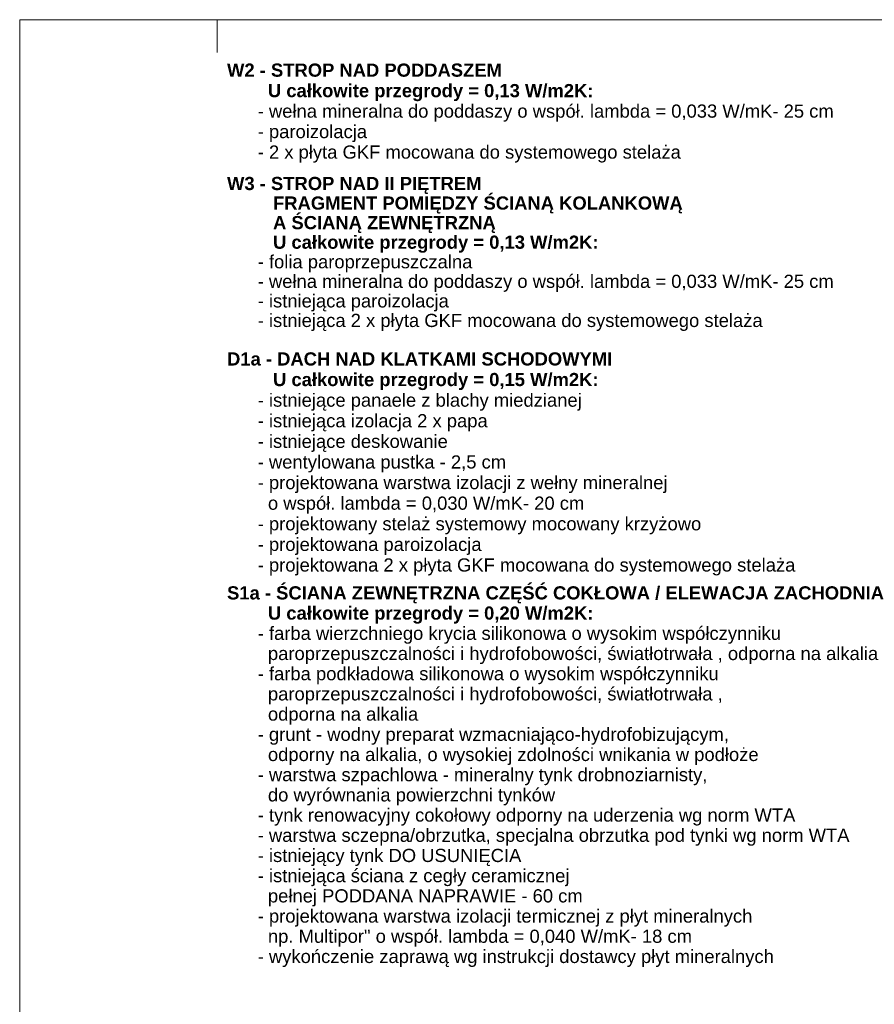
# Model space of a CAD drawing. Extents: x -396299 to -11759, y -15022 to 18278.
# Tile 117 of 205: x -172954 to -159971, y -274 to 14678. Entities that reach past the tile are written whole.
import ezdxf

# ---------------------------------------------------------------- set-up
doc = ezdxf.new("R2010")
doc.units = 0
doc.header["$MEASUREMENT"] = 0
doc.layers.add('Arch opisy_Nr_Pióra__5', color=7, linetype='Continuous', lineweight=13)
doc.layers.add('ARCH TABELA_Nr_Pióra__21', color=7, linetype='Continuous', lineweight=13)
doc.styles.add('GENERATED_STYLE_8', font='arial.ttf')

msp = doc.modelspace()

# ---------------------------------------------------------------- linework, layer by layer
at = {"layer": 'ARCH TABELA_Nr_Pióra__21', "linetype": 'Continuous'}
for p, q in [((-172953.6, 14678.4), (-131153.6, 14678.4)), ((-172953.6, -15021.6), (-172953.6, 14678.4)), ((-169953.6, 14178.4), (-169953.6, 14678.4))]:
    msp.add_line(p, q, dxfattribs=at)

# ---------------------------------------------------------------- texts
at = {"layer": 'Arch opisy_Nr_Pióra__5', "linetype": 'Continuous', "char_height": 200, "width": 9728.552, "attachment_point": 1, "style": 'GENERATED_STYLE_8'}
for s, insert, line_spacing_factor in [('\\A1;{\\fArial|b1|i0|c0|p38;W2 - STROP NAD PODDASZEM\\P        U całkowite przegrody = 0,13 W/m2K:\\P\\fArial|b0|i0|c0|p38;      - wełna mineralna do poddaszy o współ. lambda = 0,033 W/mK- 25 cm \\P      - paroizolacja\\P      - 2 x płyta GKF mocowana do systemowego stelaża }', (-169803.6, 14012.6), 0.93306), ('\\A1;{\\fArial|b1|i0|c0|p38;W3 - STROP NAD II PIĘTREM\\P         FRAGMENT POMIĘDZY ŚCIANĄ KOLANKOWĄ\\P         A ŚCIANĄ ZEWNĘTRZNĄ\\P         U całkowite przegrody = 0,13 W/m2K:\\P\\fArial|b0|i0|c0|p38;      - folia paroprzepuszczalna\\P      - wełna mineralna do poddaszy o współ. lambda = 0,033 W/mK- 25 cm \\P      - istniejąca paroizolacja\\P      - istniejąca 2 x płyta GKF mocowana do systemowego stelaża }', (-169803.6, 12291.2), 0.891145), ('\\A1;{\\fArial|b1|i0|c0|p38;D1a - DACH NAD KLATKAMI SCHODOWYMI \\P         U całkowite przegrody = 0,15 W/m2K:\\P\\fArial|b0|i0|c0|p38;      - istniejące panaele z blachy miedzianej\\P      - istniejąca izolacja 2 x papa\\P      - istniejące deskowanie\\P      - wentylowana pustka - 2,5 cm\\P      - projektowana warstwa izolacji z wełny mineralnej \\P        o współ. lambda = 0,030 W/mK- 20 cm \\P      - projektowany stelaż systemowy mocowany krzyżowo\\P      - projektowana paroizolacja\\P      - projektowana 2 x płyta GKF mocowana do systemowego stelaża }', (-169803.6, 9626.9), 0.938465), ('\\A1;{\\fArial|b1|i0|c0|p38;S1a - ŚCIANA ZEWNĘTRZNA CZĘŚĆ COKŁOWA / ELEWACJA ZACHODNIA\\P        U całkowite przegrody = 0,20 W/m2K:\\P\\fArial|b0|i0|c0|p38;      - farba wierzchniego krycia silikonowa o wysokim współczynniku \\P        paroprzepuszczalności i hydrofobowości, światłotrwała , odporna na alkalia \\P      - farba podkładowa silikonowa o wysokim współczynniku \\P        paroprzepuszczalności i hydrofobowości, światłotrwała , \\P        odporna na alkalia\\P      - grunt - wodny preparat wzmacniająco-hydrofobizującym, \\P        odporny na alkalia, o wysokiej zdolności wnikania w podłoże\\P      - warstwa szpachlowa - mineralny tynk drobnoziarnisty, \\P        do wyrównania powierzchni tynków\\P      - tynk renowacyjny cokołowy odporny na uderzenia wg norm WTA\\P      - warstwa sczepna/obrzutka, specjalna obrzutka pod tynki wg norm WTA\\P      - istniejący tynk DO USUNIĘCIA\\P      - istniejąca ściana z cegły ceramicznej \\P        pełnej PODDANA NAPRAWIE - 60 cm\\P      - projektowana warstwa izolacji termicznej z płyt mineralnych\\P        np. Multipor" o współ. lambda = 0,040 W/mK- 18 cm \\P      - wykończenie zaprawą wg instrukcji dostawcy płyt mineralnych}', (-169803.6, 6074.2), 0.919982)]:
    msp.add_mtext(s, dxfattribs=dict(at, insert=insert, line_spacing_factor=line_spacing_factor))

doc.saveas('drawing.dxf')
